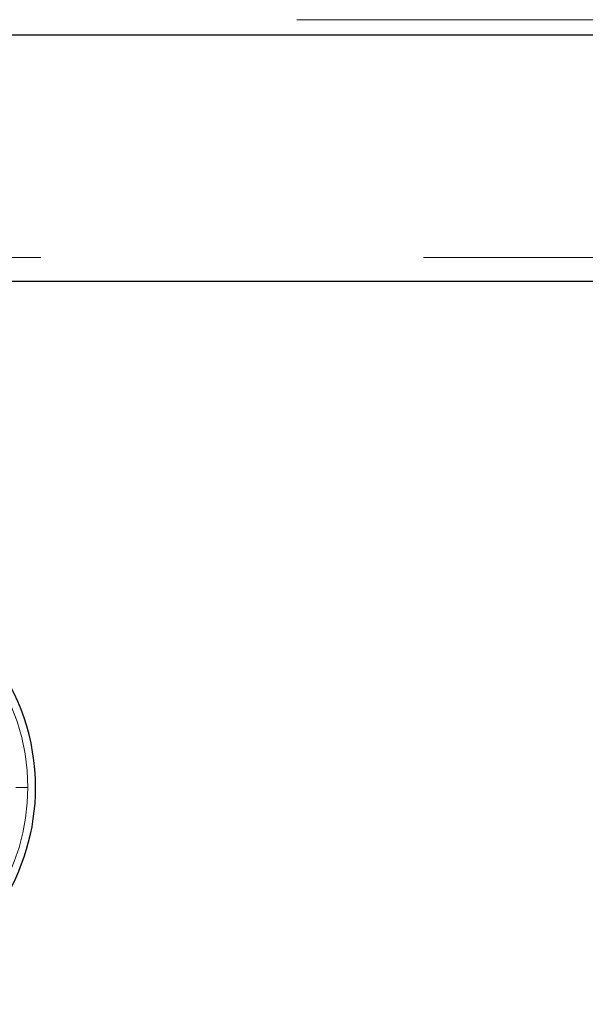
# Model space of a CAD drawing. Header units: millimetres. Extents: x 19 to 257, y 78 to 173.
# Tile 56 of 76: x 194.43 to 196.31, y 77.73 to 81. Entities that reach past the tile are written whole.
import ezdxf

# ---------------------------------------------------------------- set-up
doc = ezdxf.new("R2010")
doc.units = ezdxf.units.MM
doc.linetypes.add('PHANTOM', pattern=[12.7, 6.35, -1.27, 1.27, -1.27, 1.27, -1.27])

msp = doc.modelspace()

# ---------------------------------------------------------------- linework, layer by layer
at = {"color": 8, "linetype": 'PHANTOM', "lineweight": 18}
for p, q in [((185.1903, 80.9984), (204.4503, 80.9984)), ((204.6603, 80.2084), (165.7903, 80.2084))]:
    msp.add_line(p, q, dxfattribs=at)
at = {"color": 7, "linetype": 'Continuous', "lineweight": 25}
for p, q in [((185.1795, 80.9484), (204.4612, 80.9484)), ((204.6603, 80.1284), (193.0013, 80.1284))]:
    msp.add_line(p, q, dxfattribs=at)
for start, end in [(0, 74.1888), (228.7799, 0)]:
    msp.add_arc((193.7634, 78.4484), 0.72, start, end, dxfattribs=at)
at = {"color": 8, "linetype": 'PHANTOM', "lineweight": 18}
for start, end in [(0, 72.7462), (227.9991, 0)]:
    msp.add_arc((193.7634, 78.4484), 0.6941, start, end, dxfattribs=at)
msp.add_open_spline([(194.4182, 78.4484), (194.4233, 78.4484), (194.4337, 78.4484), (194.446, 78.4484), (194.4543, 78.4484), (194.4565, 78.4484), (194.4575, 78.4484)], degree=3, knots=[0, 0, 0, 0, 0.272424, 0.561884, 0.787523, 1, 1, 1, 1], dxfattribs=at)

doc.saveas('drawing.dxf')
